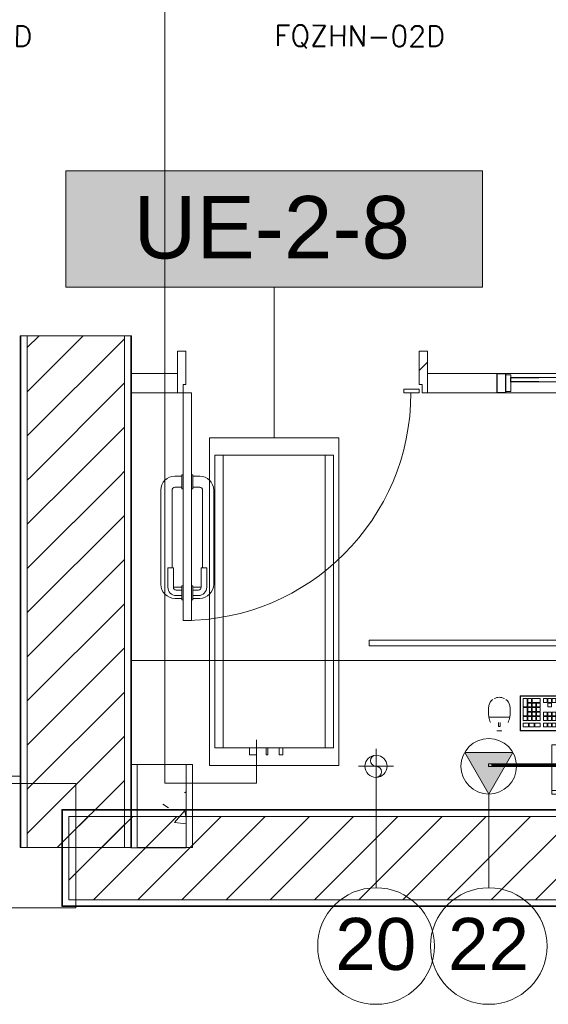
# Model space of a CAD drawing. Header units: metres. Extents: x 1.7 to 42.3, y -72.9 to -47.6.
# Tile 90 of 216: x 11.3 to 13.2, y -72.3 to -68.7. Entities that reach past the tile are written whole.
import ezdxf

# ---------------------------------------------------------------- set-up
doc = ezdxf.new("R2010")
doc.units = ezdxf.units.M
for name, pattern in [('Oculto 1_5', [0.0022, 0.0015, -0.0007]), ('Traço', [0.006, 0.003, -0.003]), ('Traço_2_', [0.006, 0.003, -0.003])]:
    doc.linetypes.add(name, pattern=pattern)
for name, color, linetype, lineweight, true_color in [('2PAV - FRIG_dwg', 7, 'Continuous', 18, 0x767676), ('A-GLAZ-HDLN', 7, 'Traço', 25, 0x00007f), ('M-EQPM-IDEN', 1, 'Continuous', 9, 0xff0000), ('M-MNTG-IDEN', 1, 'Continuous', 9, 0xff0000), ('TUB_FRIGO', 30, 'Continuous', 18, 0xff7f00)]:
    doc.layers.add(name, color=color, linetype=linetype, lineweight=lineweight, true_color=true_color)
for name, color, linetype, lineweight in [('A-COLS', 7, 'Continuous', 18), ('A-DETL', 7, 'Oculto 1_5', 18), ('A-DOOR', 7, 'Continuous', 18), ('A-FLOR', 7, 'Continuous', 18), ('A-GENM', 7, 'Continuous', 18), ('A-GLAZ', 7, 'Continuous', 18), ('A-WALL', 7, 'Continuous', 18), ('A-WALL-PATT', 7, 'Continuous', 18), ('I-WALL', 7, 'Continuous', 18), ('M-EQPM', 7, 'Continuous', 18), ('M-MNTG', 7, 'Continuous', 18), ('S-COLS', 7, 'Continuous', 18)]:
    doc.layers.add(name, color=color, linetype=linetype, lineweight=lineweight)
doc.styles.add('Arial_1', font='arial.ttf', dxfattribs={"height": 0.1875})
doc.styles.add('Arial_2', font='arial.ttf', dxfattribs={"height": 0.225})
doc.styles.add('RomanS', font='romans__.ttf', dxfattribs={"height": 0.075})
pattern_1 = [(50, (21.555, -62.9), (0.546555, -0.047815), [0.05715, -0.62865]), (355, (21.555, -62.9), (-0.105728, 0.573166), [0.04572, -0.50292]), (100.451, (21.601, -62.904), (0.440828, 0.52535), [0.04857, -0.53427]), (46.184, (21.555, -62.748), (0.813237, -0.12613), [0.08573, -0.94298]), (96.636, (21.623, -62.758), (0.71221, 0.742287), [0.07286, -0.80141]), (351.184, (21.555, -62.748), (0.712217, 0.742274), [0.06858, -0.75438]), (21, (21.631, -62.786), (0.454846, -0.306795), [0.05715, -0.62865]), (326, (21.631, -62.786), (0.185405, 0.55256), [0.04572, -0.50292]), (71.451, (21.669, -62.811), (0.64025, 0.245763), [0.04857, -0.53427]), (37.5, (21.555, -62.9), (0.009261, 0.2536672), [0.02515, -0.47168, 0.02515, -0.48539, -0.50482]), (37.5, (21.555, -62.9), (0.009261, 0.2536672), [-1.007, 0.02515, -0.47968]), (7.5, (21.555, -62.9), (0.200456, 0.300546), [0.02515, -0.26594, 0.02515, -0.46025, -0.1924]), (7.5, (21.555, -62.9), (0.200456, 0.300546), [-0.77648, 0.02515, -0.16726]), (327.5, (21.385, -62.9), (0.4067682, -0.0171882), [0.02515, -0.16535, 0.02515, -0.56921, -0.78867]), (327.5, (21.385, -62.9), (0.4067682, -0.0171882), [-0.78486, 0.02515, -0.76352]), (317.5, (21.309, -62.9), (0.444383, 0.076279), [0.02515, -0.2225, 0.02515, -0.36957, -0.56007]), (317.5, (21.309, -62.9), (0.444383, 0.076279), [-0.64237, 0.02515, -0.53492])]
pattern_2 = [(45, (21.555, -62.9), (-0.0795495, 0.0795495), [])]

# ---------------------------------------------------------------- blocks, each defined once
blk = doc.blocks.new('Paredes 15 - Paredes 6-6874455-2PAV - FRIGORÍFICA')
at = {"layer": 'A-WALL', "color": 253, "true_color": 0xaaaaaa}
for p, q in [((11.5198, -71.4984), (5.6053, -71.4984)), ((11.5198, -71.9456), (11.5198, -71.4984)), ((4.9663, -71.9456), (11.5198, -71.9456))]:
    blk.add_line(p, q, dxfattribs=at)
blk = doc.blocks.new('porta de vidro sala de aula - SALAS DE AULAS E LABORATÓRIOS-7229968-2PAV - FRIGORÍFICA')
at = {"layer": 'A-DOOR', "true_color": 0xbababa}
h = blk.add_hatch(dxfattribs=at)
h.set_pattern_fill('FP_7', color=9, style=0, pattern_type=2)
h.set_pattern_definition([(45, (9.219, 7.156), (-0.33676, 0.33676), []), (45, (9.338, 7.156), (0, 0.67352), []), (45, (9.1, 7.156), (0, 0.67352), [])])
h.paths.add_polyline_path([(0.43, -0.035), (0.45, -0.035), (0.45, 0.115), (0.42, 0.115), (0.42, -0.005), (0.43, -0.005)])
h.paths.add_polyline_path([(-0.43, -0.035), (-0.43, -0.005), (-0.42, -0.005), (-0.42, 0.115), (-0.45, 0.115), (-0.45, -0.035)])
at = {"layer": 'A-DOOR', "color": 253, "true_color": 0xaaaaaa}
for p, q in [((-0.42, 0.115), (-0.45, 0.115)), ((-0.45, 0.115), (-0.45, -0.035)), ((-0.42, -0.005), (-0.42, 0.115)), ((0.45, 0.115), (0.42, 0.115)), ((0.42, 0.115), (0.42, -0.005)), ((0.45, -0.035), (0.45, 0.115)), ((-0.45, -0.035), (-0.43, -0.035)), ((-0.43, -0.035), (-0.43, -0.005)), ((-0.43, -0.005), (-0.42, -0.005)), ((-0.43, -0.035), (-0.4, -0.035)), ((-0.43, -0.855), (-0.43, -0.035)), ((-0.4, -0.035), (-0.4, -0.855)), ((0.365, -0.0215), (0.42, -0.0215)), ((0.365, -0.035), (0.365, -0.0215)), ((0.42, -0.035), (0.365, -0.035)), ((0.42, -0.005), (0.43, -0.005)), ((0.42, -0.035), (0.42, -0.0215)), ((0.43, -0.005), (0.43, -0.035)), ((0.43, -0.035), (0.45, -0.035)), ((-0.46, -0.335), (-0.435, -0.335)), ((-0.435, -0.33), (-0.43, -0.33)), ((-0.435, -0.38), (-0.435, -0.33)), ((-0.395, -0.33), (-0.4, -0.33)), ((-0.395, -0.38), (-0.395, -0.33)), ((-0.37, -0.335), (-0.395, -0.335)), ((-0.51, -0.725), (-0.51, -0.385)), ((-0.47, -0.385), (-0.47, -0.665)), ((-0.435, -0.375), (-0.46, -0.375)), ((-0.43, -0.38), (-0.435, -0.38)), ((-0.4, -0.38), (-0.395, -0.38)), ((-0.395, -0.375), (-0.37, -0.375)), ((-0.36, -0.385), (-0.36, -0.665)), ((-0.32, -0.725), (-0.32, -0.385)), ((-0.485, -0.665), (-0.485, -0.735)), ((-0.465, -0.665), (-0.485, -0.665)), ((-0.465, -0.735), (-0.465, -0.665)), ((-0.365, -0.735), (-0.365, -0.665)), ((-0.365, -0.665), (-0.345, -0.665)), ((-0.345, -0.665), (-0.345, -0.735)), ((-0.46, -0.735), (-0.435, -0.735)), ((-0.435, -0.73), (-0.43, -0.73)), ((-0.435, -0.78), (-0.435, -0.73)), ((-0.395, -0.73), (-0.4, -0.73)), ((-0.395, -0.78), (-0.395, -0.73)), ((-0.37, -0.735), (-0.395, -0.735)), ((-0.435, -0.775), (-0.46, -0.775)), ((-0.435, -0.745), (-0.455, -0.745)), ((-0.455, -0.765), (-0.435, -0.765)), ((-0.43, -0.78), (-0.435, -0.78)), ((-0.4, -0.78), (-0.395, -0.78)), ((-0.395, -0.745), (-0.375, -0.745)), ((-0.375, -0.765), (-0.395, -0.765)), ((-0.395, -0.775), (-0.37, -0.775)), ((-0.4, -0.855), (-0.43, -0.855))]:
    blk.add_line(p, q, dxfattribs=at)
for centre, radius, start, end in [((-0.43, -0.035), 0.82, 270, 0), ((-0.46, -0.385), 0.05, 90, 180), ((-0.37, -0.385), 0.05, 0, 90), ((-0.46, -0.385), 0.01, 90, 180), ((-0.37, -0.385), 0.01, 0, 90), ((-0.46, -0.725), 0.05, 180, 270), ((-0.455, -0.735), 0.03, 180, 270), ((-0.46, -0.725), 0.01, 240, 270), ((-0.455, -0.735), 0.01, 180, 270), ((-0.375, -0.735), 0.01, 270, 0), ((-0.375, -0.735), 0.03, 270, 360), ((-0.37, -0.725), 0.05, 270, 0), ((-0.37, -0.725), 0.01, 270, 300)]:
    blk.add_arc(centre, radius, start, end, dxfattribs=at)
blk = doc.blocks.new('COMPUTADOR_ TECLADO_MONITOR_MOUSE - Keyboard-2902647-2PAV - FRIGORÍFICA')
at = {"layer": 'A-GENM', "color": 253, "true_color": 0xaaaaaa}
for p, q in [((0.0762, 0.2274), (-0.0762, 0.2274)), ((-0.0762, 0.2274), (-0.0762, 0.2147)), ((-0.0762, 0.2147), (0.0762, 0.2147)), ((-0.0762, 0.2084), (-0.0762, 0.2147)), ((0.0508, 0.2147), (-0.0508, 0.2147)), ((-0.0508, 0.2147), (-0.0508, 0.1957)), ((0.0508, 0.1957), (0.0508, 0.2147)), ((0.0762, 0.2147), (0.0762, 0.2274)), ((0.0762, 0.2147), (0.0762, 0.2084)), ((-0.0762, 0.1278), (-0.0762, 0.2084)), ((-0.0508, 0.1957), (0.0508, 0.1957)), ((0.0762, 0.2084), (0.0762, 0.1278)), ((0.0254, 0.1711), (-0.0254, 0.1711)), ((-0.0254, 0.1711), (-0.0254, 0.1278)), ((0.0254, 0.1278), (0.0254, 0.1711)), ((0.3048, 0.1278), (-0.3048, 0.1278)), ((-0.3048, 0.1278), (-0.3048, 0.1183)), ((-0.3048, 0.1183), (-0.2921, 0.1183)), ((-0.2921, 0.1183), (-0.2921, 0.1246)), ((-0.2921, 0.1246), (0.2921, 0.1246)), ((0.2921, 0.1246), (-0.2921, 0.1246)), ((-0.2921, 0.1246), (-0.2921, 0.1214)), ((-0.2921, 0.1214), (0.2921, 0.1214)), ((0.2921, 0.1183), (-0.2921, 0.1183)), ((-0.0762, 0.0496), (-0.0762, 0.1183)), ((-0.0254, 0.1278), (0.0254, 0.1278)), ((0.0762, 0.1183), (0.0762, 0.0496)), ((0.2921, 0.1246), (0.2921, 0.1183)), ((0.2921, 0.1214), (0.2921, 0.1246)), ((0.2921, 0.1183), (0.3048, 0.1183)), ((0.3048, 0.1183), (0.3048, 0.1278)), ((-0.0762, 0.0496), (0.0762, 0.0496)), ((-0.1905, 0), (0.1905, 0)), ((-0.1905, -0.127), (-0.1905, 0)), ((-0.1889, -0.0032), (-0.1889, -0.1238)), ((0.1873, -0.0016), (-0.1873, -0.0016)), ((-0.1632, -0.0146), (-0.1808, -0.0146)), ((-0.1808, -0.0146), (-0.1808, -0.0285)), ((-0.1808, -0.0285), (-0.1632, -0.0285)), ((-0.1632, -0.0285), (-0.1632, -0.0146)), ((-0.1358, -0.0146), (-0.149, -0.0146)), ((-0.149, -0.0146), (-0.149, -0.0285)), ((-0.149, -0.0285), (-0.1358, -0.0285)), ((-0.1358, -0.0285), (-0.1358, -0.0146)), ((-0.1201, -0.0146), (-0.1333, -0.0146)), ((-0.1333, -0.0146), (-0.1333, -0.0285)), ((-0.1333, -0.0285), (-0.1201, -0.0285)), ((-0.1201, -0.0285), (-0.1201, -0.0146)), ((-0.1044, -0.0146), (-0.1177, -0.0146)), ((-0.1177, -0.0146), (-0.1177, -0.0285)), ((-0.1177, -0.0285), (-0.1044, -0.0285)), ((-0.1044, -0.0285), (-0.1044, -0.0146)), ((-0.0887, -0.0146), (-0.102, -0.0146)), ((-0.102, -0.0146), (-0.102, -0.0285)), ((-0.102, -0.0285), (-0.0887, -0.0285)), ((-0.0887, -0.0285), (-0.0887, -0.0146)), ((-0.0668, -0.0146), (-0.0801, -0.0146)), ((-0.0801, -0.0146), (-0.0801, -0.0285)), ((-0.0801, -0.0285), (-0.0668, -0.0285)), ((-0.0668, -0.0285), (-0.0668, -0.0146)), ((-0.0512, -0.0146), (-0.0644, -0.0146)), ((-0.0644, -0.0146), (-0.0644, -0.0285)), ((-0.0644, -0.0285), (-0.0512, -0.0285)), ((-0.0512, -0.0285), (-0.0512, -0.0146)), ((-0.0355, -0.0146), (-0.0488, -0.0146)), ((-0.0488, -0.0146), (-0.0488, -0.0285)), ((-0.0488, -0.0285), (-0.0355, -0.0285)), ((-0.0355, -0.0285), (-0.0355, -0.0146)), ((-0.0198, -0.0146), (-0.0331, -0.0146)), ((-0.0331, -0.0146), (-0.0331, -0.0285)), ((-0.0331, -0.0285), (-0.0198, -0.0285)), ((-0.0198, -0.0285), (-0.0198, -0.0146)), ((0.0021, -0.0146), (-0.0112, -0.0146)), ((-0.0112, -0.0146), (-0.0112, -0.0285)), ((-0.0112, -0.0285), (0.0021, -0.0285)), ((0.0021, -0.0285), (0.0021, -0.0146)), ((0.0177, -0.0146), (0.0045, -0.0146)), ((0.0045, -0.0146), (0.0045, -0.0285)), ((0.0045, -0.0285), (0.0177, -0.0285)), ((0.0177, -0.0285), (0.0177, -0.0146)), ((0.0334, -0.0146), (0.0202, -0.0146)), ((0.0202, -0.0146), (0.0202, -0.0285)), ((0.0202, -0.0285), (0.0334, -0.0285)), ((0.0334, -0.0285), (0.0334, -0.0146)), ((0.0491, -0.0146), (0.0358, -0.0146)), ((0.0358, -0.0146), (0.0358, -0.0285)), ((0.0358, -0.0285), (0.0491, -0.0285)), ((0.0491, -0.0285), (0.0491, -0.0146)), ((0.075, -0.0146), (0.0617, -0.0146)), ((0.0617, -0.0146), (0.0617, -0.0285)), ((0.0617, -0.0285), (0.075, -0.0285)), ((0.075, -0.0285), (0.075, -0.0146)), ((0.0906, -0.0146), (0.0774, -0.0146)), ((0.0774, -0.0146), (0.0774, -0.0285)), ((0.0774, -0.0285), (0.0906, -0.0285)), ((0.0906, -0.0285), (0.0906, -0.0146)), ((0.1063, -0.0146), (0.093, -0.0146)), ((0.093, -0.0146), (0.093, -0.0285)), ((0.093, -0.0285), (0.1063, -0.0285)), ((0.1063, -0.0285), (0.1063, -0.0146)), ((0.1372, -0.0146), (0.1188, -0.0146)), ((0.1188, -0.0146), (0.1188, -0.0285)), ((0.1188, -0.0285), (0.1372, -0.0285)), ((0.1372, -0.0285), (0.1372, -0.0146)), ((0.1581, -0.0146), (0.1398, -0.0146)), ((0.1398, -0.0146), (0.1398, -0.0285)), ((0.1398, -0.0285), (0.1581, -0.0285)), ((0.1581, -0.0285), (0.1581, -0.0146)), ((0.1791, -0.0146), (0.1607, -0.0146)), ((0.1607, -0.0146), (0.1607, -0.0285)), ((0.1607, -0.0285), (0.1791, -0.0285)), ((0.1791, -0.0285), (0.1791, -0.0146)), ((0.1889, -0.1238), (0.1889, -0.0032)), ((0.1905, 0), (0.1905, -0.127)), ((0.2742, 0), (0.2569, 0)), ((0.2686, -0.0156), (0.2622, -0.0156)), ((0.2622, -0.0156), (0.2622, -0.0303)), ((0.2686, -0.0303), (0.2686, -0.0156)), ((-0.1671, -0.0376), (-0.1804, -0.0376)), ((-0.1804, -0.0376), (-0.1804, -0.0515)), ((-0.1804, -0.0515), (-0.1671, -0.0515)), ((-0.1591, -0.0539), (-0.1804, -0.0539)), ((-0.1804, -0.0539), (-0.1804, -0.0678)), ((-0.1804, -0.0678), (-0.1591, -0.0678)), ((-0.1547, -0.0702), (-0.1804, -0.0702)), ((-0.1804, -0.0702), (-0.1804, -0.0841)), ((-0.1671, -0.0515), (-0.1671, -0.0376)), ((-0.1514, -0.0376), (-0.1647, -0.0376)), ((-0.1647, -0.0376), (-0.1647, -0.0515)), ((-0.1647, -0.0515), (-0.1514, -0.0515)), ((-0.1591, -0.0678), (-0.1591, -0.0539)), ((-0.1434, -0.0539), (-0.1566, -0.0539)), ((-0.1566, -0.0539), (-0.1566, -0.0678)), ((-0.1566, -0.0678), (-0.1434, -0.0678)), ((-0.1547, -0.0841), (-0.1547, -0.0702)), ((-0.139, -0.0702), (-0.1523, -0.0702)), ((-0.1523, -0.0702), (-0.1523, -0.0841)), ((-0.1514, -0.0515), (-0.1514, -0.0376)), ((-0.1358, -0.0376), (-0.149, -0.0376)), ((-0.149, -0.0376), (-0.149, -0.0515)), ((-0.149, -0.0515), (-0.1358, -0.0515)), ((-0.1434, -0.0678), (-0.1434, -0.0539)), ((-0.1277, -0.0539), (-0.141, -0.0539)), ((-0.141, -0.0539), (-0.141, -0.0678)), ((-0.141, -0.0678), (-0.1277, -0.0678)), ((-0.139, -0.0841), (-0.139, -0.0702)), ((-0.1233, -0.0702), (-0.1366, -0.0702)), ((-0.1366, -0.0702), (-0.1366, -0.0841)), ((-0.1358, -0.0515), (-0.1358, -0.0376)), ((-0.1201, -0.0376), (-0.1333, -0.0376)), ((-0.1333, -0.0376), (-0.1333, -0.0515)), ((-0.1333, -0.0515), (-0.1201, -0.0515)), ((-0.1277, -0.0678), (-0.1277, -0.0539)), ((-0.112, -0.0539), (-0.1253, -0.0539)), ((-0.1253, -0.0539), (-0.1253, -0.0678)), ((-0.1253, -0.0678), (-0.112, -0.0678)), ((-0.1233, -0.0841), (-0.1233, -0.0702)), ((-0.1076, -0.0702), (-0.1209, -0.0702)), ((-0.1209, -0.0702), (-0.1209, -0.0841)), ((-0.1201, -0.0515), (-0.1201, -0.0376)), ((-0.1044, -0.0376), (-0.1177, -0.0376)), ((-0.1177, -0.0376), (-0.1177, -0.0515)), ((-0.1177, -0.0515), (-0.1044, -0.0515)), ((-0.112, -0.0678), (-0.112, -0.0539)), ((-0.0964, -0.0539), (-0.1096, -0.0539)), ((-0.1096, -0.0539), (-0.1096, -0.0678)), ((-0.1096, -0.0678), (-0.0964, -0.0678)), ((-0.1076, -0.0841), (-0.1076, -0.0702)), ((-0.092, -0.0702), (-0.1052, -0.0702)), ((-0.1052, -0.0702), (-0.1052, -0.0841)), ((-0.1044, -0.0515), (-0.1044, -0.0376)), ((-0.0887, -0.0376), (-0.102, -0.0376)), ((-0.102, -0.0376), (-0.102, -0.0515)), ((-0.102, -0.0515), (-0.0887, -0.0515)), ((-0.0964, -0.0678), (-0.0964, -0.0539)), ((-0.0807, -0.0539), (-0.0939, -0.0539)), ((-0.0939, -0.0539), (-0.0939, -0.0678)), ((-0.0939, -0.0678), (-0.0807, -0.0678)), ((-0.092, -0.0841), (-0.092, -0.0702)), ((-0.0763, -0.0702), (-0.0896, -0.0702)), ((-0.0896, -0.0702), (-0.0896, -0.0841)), ((-0.0887, -0.0515), (-0.0887, -0.0376)), ((-0.0731, -0.0376), (-0.0863, -0.0376)), ((-0.0863, -0.0376), (-0.0863, -0.0515)), ((-0.0863, -0.0515), (-0.0731, -0.0515)), ((-0.0807, -0.0678), (-0.0807, -0.0539)), ((-0.065, -0.0539), (-0.0783, -0.0539)), ((-0.0783, -0.0539), (-0.0783, -0.0678)), ((-0.0783, -0.0678), (-0.065, -0.0678)), ((-0.0763, -0.0841), (-0.0763, -0.0702)), ((-0.0606, -0.0702), (-0.0739, -0.0702)), ((-0.0739, -0.0702), (-0.0739, -0.0841)), ((-0.0731, -0.0515), (-0.0731, -0.0376)), ((-0.0574, -0.0376), (-0.0706, -0.0376)), ((-0.0706, -0.0376), (-0.0706, -0.0515)), ((-0.0706, -0.0515), (-0.0574, -0.0515)), ((-0.065, -0.0678), (-0.065, -0.0539)), ((-0.0493, -0.0539), (-0.0626, -0.0539)), ((-0.0626, -0.0539), (-0.0626, -0.0678)), ((-0.0626, -0.0678), (-0.0493, -0.0678)), ((-0.0606, -0.0841), (-0.0606, -0.0702)), ((-0.0449, -0.0702), (-0.0582, -0.0702)), ((-0.0582, -0.0702), (-0.0582, -0.0841)), ((-0.0574, -0.0515), (-0.0574, -0.0376)), ((-0.0417, -0.0376), (-0.055, -0.0376)), ((-0.055, -0.0376), (-0.055, -0.0515)), ((-0.055, -0.0515), (-0.0417, -0.0515)), ((-0.0493, -0.0678), (-0.0493, -0.0539)), ((-0.0336, -0.0539), (-0.0469, -0.0539)), ((-0.0469, -0.0539), (-0.0469, -0.0678)), ((-0.0469, -0.0678), (-0.0336, -0.0678)), ((-0.0449, -0.0841), (-0.0449, -0.0702)), ((-0.0293, -0.0702), (-0.0425, -0.0702)), ((-0.0425, -0.0702), (-0.0425, -0.0841)), ((-0.0417, -0.0515), (-0.0417, -0.0376)), ((-0.026, -0.0376), (-0.0393, -0.0376)), ((-0.0393, -0.0376), (-0.0393, -0.0515)), ((-0.0393, -0.0515), (-0.026, -0.0515)), ((-0.0336, -0.0678), (-0.0336, -0.0539)), ((-0.018, -0.0539), (-0.0312, -0.0539)), ((-0.0312, -0.0539), (-0.0312, -0.0678)), ((-0.0312, -0.0678), (-0.018, -0.0678)), ((-0.0293, -0.0841), (-0.0293, -0.0702)), ((-0.0136, -0.0702), (-0.0268, -0.0702)), ((-0.0268, -0.0702), (-0.0268, -0.0841)), ((-0.026, -0.0515), (-0.026, -0.0376)), ((-0.0103, -0.0376), (-0.0236, -0.0376)), ((-0.0236, -0.0376), (-0.0236, -0.0515)), ((-0.0236, -0.0515), (-0.0103, -0.0515)), ((-0.018, -0.0678), (-0.018, -0.0539)), ((-0.0023, -0.0539), (-0.0156, -0.0539)), ((-0.0156, -0.0539), (-0.0156, -0.0678)), ((-0.0156, -0.0678), (-0.0023, -0.0678)), ((-0.0136, -0.0841), (-0.0136, -0.0702)), ((0.0021, -0.0702), (-0.0112, -0.0702)), ((-0.0112, -0.0702), (-0.0112, -0.0841)), ((-0.0103, -0.0515), (-0.0103, -0.0376)), ((0.0053, -0.0376), (-0.0079, -0.0376)), ((-0.0079, -0.0376), (-0.0079, -0.0515)), ((-0.0079, -0.0515), (0.0053, -0.0515)), ((-0.0023, -0.0678), (-0.0023, -0.0539)), ((0.0134, -0.0539), (0.0001, -0.0539)), ((0.0001, -0.0539), (0.0001, -0.0678)), ((0.0001, -0.0678), (0.0134, -0.0678)), ((0.0021, -0.0841), (0.0021, -0.0702)), ((0.0178, -0.0702), (0.0045, -0.0702)), ((0.0045, -0.0702), (0.0045, -0.0841)), ((0.0053, -0.0515), (0.0053, -0.0376)), ((0.021, -0.0376), (0.0077, -0.0376)), ((0.0077, -0.0376), (0.0077, -0.0515)), ((0.0077, -0.0515), (0.021, -0.0515)), ((0.0134, -0.0678), (0.0134, -0.0539)), ((0.0334, -0.0539), (0.0158, -0.0539)), ((0.0158, -0.0539), (0.0158, -0.0678)), ((0.0158, -0.0678), (0.0334, -0.0678)), ((0.0178, -0.0841), (0.0178, -0.0702)), ((0.0334, -0.0702), (0.0202, -0.0702)), ((0.0202, -0.0702), (0.0202, -0.0841)), ((0.021, -0.0515), (0.021, -0.0376)), ((0.0491, -0.0376), (0.0234, -0.0376)), ((0.0234, -0.0376), (0.0234, -0.0515)), ((0.0234, -0.0515), (0.0491, -0.0515)), ((0.0334, -0.0678), (0.0334, -0.0539)), ((0.0334, -0.0841), (0.0334, -0.0702)), ((0.0491, -0.0539), (0.0359, -0.0539)), ((0.0359, -0.0539), (0.0359, -0.0841)), ((0.0491, -0.0515), (0.0491, -0.0376)), ((0.0491, -0.0841), (0.0491, -0.0539)), ((0.075, -0.0376), (0.0617, -0.0376)), ((0.0617, -0.0376), (0.0617, -0.0515)), ((0.0617, -0.0515), (0.075, -0.0515)), ((0.0617, -0.0539), (0.0617, -0.0678)), ((0.075, -0.0539), (0.0617, -0.0539)), ((0.0617, -0.0678), (0.075, -0.0678)), ((0.075, -0.0515), (0.075, -0.0376)), ((0.075, -0.0678), (0.075, -0.0539)), ((0.0906, -0.0376), (0.0774, -0.0376)), ((0.0774, -0.0376), (0.0774, -0.0515)), ((0.0774, -0.0515), (0.0906, -0.0515)), ((0.0774, -0.0539), (0.0774, -0.0678)), ((0.0906, -0.0539), (0.0774, -0.0539)), ((0.0774, -0.0678), (0.0906, -0.0678)), ((0.0906, -0.0515), (0.0906, -0.0376)), ((0.0906, -0.0678), (0.0906, -0.0539)), ((0.1063, -0.0376), (0.093, -0.0376)), ((0.093, -0.0376), (0.093, -0.0515)), ((0.093, -0.0515), (0.1063, -0.0515)), ((0.093, -0.0539), (0.093, -0.0678)), ((0.1063, -0.0539), (0.093, -0.0539)), ((0.093, -0.0678), (0.1063, -0.0678)), ((0.1063, -0.0515), (0.1063, -0.0376)), ((0.1063, -0.0678), (0.1063, -0.0539)), ((0.1321, -0.0376), (0.1188, -0.0376)), ((0.1188, -0.0376), (0.1188, -0.0515)), ((0.1188, -0.0515), (0.1321, -0.0515)), ((0.1321, -0.0539), (0.1188, -0.0539)), ((0.1188, -0.0539), (0.1188, -0.0678)), ((0.1188, -0.0678), (0.1321, -0.0678)), ((0.1321, -0.0702), (0.1188, -0.0702)), ((0.1188, -0.0702), (0.1188, -0.0841)), ((0.1321, -0.0515), (0.1321, -0.0376)), ((0.1321, -0.0678), (0.1321, -0.0539)), ((0.1321, -0.0841), (0.1321, -0.0702)), ((0.1477, -0.0376), (0.1345, -0.0376)), ((0.1345, -0.0376), (0.1345, -0.0515)), ((0.1345, -0.0515), (0.1477, -0.0515)), ((0.1477, -0.0539), (0.1345, -0.0539)), ((0.1345, -0.0539), (0.1345, -0.0678)), ((0.1345, -0.0678), (0.1477, -0.0678)), ((0.1477, -0.0702), (0.1345, -0.0702)), ((0.1345, -0.0702), (0.1345, -0.0841)), ((0.1477, -0.0515), (0.1477, -0.0376)), ((0.1477, -0.0678), (0.1477, -0.0539)), ((0.1477, -0.0841), (0.1477, -0.0702)), ((0.1634, -0.0376), (0.1501, -0.0376)), ((0.1501, -0.0376), (0.1501, -0.0515)), ((0.1501, -0.0515), (0.1634, -0.0515)), ((0.1634, -0.0539), (0.1501, -0.0539)), ((0.1501, -0.0539), (0.1501, -0.0678)), ((0.1501, -0.0678), (0.1634, -0.0678)), ((0.1634, -0.0702), (0.1501, -0.0702)), ((0.1501, -0.0702), (0.1501, -0.0841)), ((0.1634, -0.0515), (0.1634, -0.0376)), ((0.1634, -0.0678), (0.1634, -0.0539)), ((0.1634, -0.0841), (0.1634, -0.0702)), ((0.1791, -0.0376), (0.1658, -0.0376)), ((0.1658, -0.0376), (0.1658, -0.0515)), ((0.1658, -0.0515), (0.1791, -0.0515)), ((0.1791, -0.0539), (0.1658, -0.0539)), ((0.1658, -0.0539), (0.1658, -0.0841)), ((0.1791, -0.0515), (0.1791, -0.0376)), ((0.1791, -0.0841), (0.1791, -0.0539)), ((0.3031, -0.0502), (0.228, -0.0502)), ((0.303, -0.0493), (0.2281, -0.0493)), ((0.229, -0.0493), (0.229, -0.0502)), ((0.229, -0.0502), (0.229, -0.0493)), ((0.3022, -0.0502), (0.3022, -0.0493)), ((0.3022, -0.0493), (0.3022, -0.0502)), ((-0.1804, -0.0841), (-0.1547, -0.0841)), ((-0.163, -0.0865), (-0.1804, -0.0865)), ((-0.1804, -0.0865), (-0.1804, -0.1004)), ((-0.1804, -0.1004), (-0.163, -0.1004)), ((-0.163, -0.1028), (-0.1804, -0.1028)), ((-0.1804, -0.1028), (-0.1804, -0.1167)), ((-0.163, -0.1004), (-0.163, -0.0865)), ((-0.163, -0.1167), (-0.163, -0.1028)), ((-0.1473, -0.0865), (-0.1606, -0.0865)), ((-0.1606, -0.0865), (-0.1606, -0.1004)), ((-0.1606, -0.1004), (-0.1473, -0.1004)), ((-0.1473, -0.1028), (-0.1606, -0.1028)), ((-0.1606, -0.1028), (-0.1606, -0.1167)), ((-0.1523, -0.0841), (-0.139, -0.0841)), ((-0.1473, -0.1004), (-0.1473, -0.0865)), ((-0.1473, -0.1167), (-0.1473, -0.1028)), ((-0.1317, -0.0865), (-0.1449, -0.0865)), ((-0.1449, -0.0865), (-0.1449, -0.1004)), ((-0.1449, -0.1004), (-0.1317, -0.1004)), ((-0.1275, -0.1028), (-0.1449, -0.1028)), ((-0.1449, -0.1028), (-0.1449, -0.1167)), ((-0.1366, -0.0841), (-0.1233, -0.0841)), ((-0.1317, -0.1004), (-0.1317, -0.0865)), ((-0.116, -0.0865), (-0.1292, -0.0865)), ((-0.1292, -0.0865), (-0.1292, -0.1004)), ((-0.1292, -0.1004), (-0.116, -0.1004)), ((-0.1275, -0.1167), (-0.1275, -0.1028)), ((-0.0372, -0.1028), (-0.1251, -0.1028)), ((-0.1251, -0.1028), (-0.1251, -0.1167)), ((-0.1209, -0.0841), (-0.1076, -0.0841)), ((-0.116, -0.1004), (-0.116, -0.0865)), ((-0.1003, -0.0865), (-0.1136, -0.0865)), ((-0.1136, -0.0865), (-0.1136, -0.1004)), ((-0.1136, -0.1004), (-0.1003, -0.1004)), ((-0.1052, -0.0841), (-0.092, -0.0841)), ((-0.1003, -0.1004), (-0.1003, -0.0865)), ((-0.0846, -0.0865), (-0.0979, -0.0865)), ((-0.0979, -0.0865), (-0.0979, -0.1004)), ((-0.0979, -0.1004), (-0.0846, -0.1004)), ((-0.0896, -0.0841), (-0.0763, -0.0841)), ((-0.0846, -0.1004), (-0.0846, -0.0865)), ((-0.069, -0.0865), (-0.0822, -0.0865)), ((-0.0822, -0.0865), (-0.0822, -0.1004)), ((-0.0822, -0.1004), (-0.069, -0.1004)), ((-0.0739, -0.0841), (-0.0606, -0.0841)), ((-0.069, -0.1004), (-0.069, -0.0865)), ((-0.0533, -0.0865), (-0.0665, -0.0865)), ((-0.0665, -0.0865), (-0.0665, -0.1004)), ((-0.0665, -0.1004), (-0.0533, -0.1004)), ((-0.0582, -0.0841), (-0.0449, -0.0841)), ((-0.0533, -0.1004), (-0.0533, -0.0865)), ((-0.0376, -0.0865), (-0.0509, -0.0865)), ((-0.0509, -0.0865), (-0.0509, -0.1004)), ((-0.0509, -0.1004), (-0.0376, -0.1004)), ((-0.0425, -0.0841), (-0.0293, -0.0841)), ((-0.0376, -0.1004), (-0.0376, -0.0865)), ((-0.0372, -0.1167), (-0.0372, -0.1028)), ((-0.0219, -0.0865), (-0.0352, -0.0865)), ((-0.0352, -0.0865), (-0.0352, -0.1004)), ((-0.0352, -0.1004), (-0.0219, -0.1004)), ((-0.0176, -0.1028), (-0.0348, -0.1028)), ((-0.0348, -0.1028), (-0.0348, -0.1167)), ((-0.0268, -0.0841), (-0.0136, -0.0841)), ((-0.0219, -0.1004), (-0.0219, -0.0865)), ((-0.0062, -0.0865), (-0.0195, -0.0865)), ((-0.0195, -0.0865), (-0.0195, -0.1004)), ((-0.0195, -0.1004), (-0.0062, -0.1004)), ((-0.0176, -0.1167), (-0.0176, -0.1028)), ((-0.0019, -0.1028), (-0.0152, -0.1028)), ((-0.0152, -0.1028), (-0.0152, -0.1167)), ((-0.0112, -0.0841), (0.0021, -0.0841)), ((-0.0062, -0.1004), (-0.0062, -0.0865)), ((0.0094, -0.0865), (-0.0038, -0.0865)), ((-0.0038, -0.0865), (-0.0038, -0.1004)), ((-0.0038, -0.1004), (0.0094, -0.1004)), ((-0.0019, -0.1167), (-0.0019, -0.1028)), ((0.0138, -0.1028), (0.0005, -0.1028)), ((0.0005, -0.1028), (0.0005, -0.1167)), ((0.0045, -0.0841), (0.0178, -0.0841)), ((0.0094, -0.1004), (0.0094, -0.0865)), ((0.0334, -0.0865), (0.0118, -0.0865)), ((0.0118, -0.0865), (0.0118, -0.1004)), ((0.0118, -0.1004), (0.0334, -0.1004)), ((0.0138, -0.1167), (0.0138, -0.1028)), ((0.0334, -0.1028), (0.0162, -0.1028)), ((0.0162, -0.1028), (0.0162, -0.1167)), ((0.0202, -0.0841), (0.0334, -0.0841)), ((0.0334, -0.1004), (0.0334, -0.0865)), ((0.0334, -0.1167), (0.0334, -0.1028)), ((0.0359, -0.0841), (0.0491, -0.0841)), ((0.0617, -0.1028), (0.0617, -0.1167)), ((0.075, -0.1028), (0.0617, -0.1028)), ((0.075, -0.1167), (0.075, -0.1028)), ((0.0906, -0.0865), (0.0774, -0.0865)), ((0.0774, -0.0865), (0.0774, -0.1004)), ((0.0774, -0.1004), (0.0906, -0.1004)), ((0.0774, -0.1028), (0.0774, -0.1167)), ((0.0906, -0.1028), (0.0774, -0.1028)), ((0.0906, -0.1004), (0.0906, -0.0865)), ((0.0906, -0.1167), (0.0906, -0.1028)), ((0.093, -0.1028), (0.093, -0.1167)), ((0.1063, -0.1028), (0.093, -0.1028)), ((0.1063, -0.1167), (0.1063, -0.1028)), ((0.1188, -0.0841), (0.1321, -0.0841)), ((0.1321, -0.0865), (0.1188, -0.0865)), ((0.1188, -0.0865), (0.1188, -0.1004)), ((0.1188, -0.1004), (0.1321, -0.1004)), ((0.1477, -0.1028), (0.1188, -0.1028)), ((0.1188, -0.1028), (0.1188, -0.1167)), ((0.1321, -0.1004), (0.1321, -0.0865)), ((0.1345, -0.0841), (0.1477, -0.0841)), ((0.1477, -0.0865), (0.1345, -0.0865)), ((0.1345, -0.0865), (0.1345, -0.1004)), ((0.1345, -0.1004), (0.1477, -0.1004)), ((0.1477, -0.1004), (0.1477, -0.0865)), ((0.1477, -0.1167), (0.1477, -0.1028)), ((0.1501, -0.0841), (0.1634, -0.0841)), ((0.1634, -0.0865), (0.1501, -0.0865)), ((0.1501, -0.0865), (0.1501, -0.1004)), ((0.1501, -0.1004), (0.1634, -0.1004)), ((0.1634, -0.1028), (0.1501, -0.1028)), ((0.1501, -0.1028), (0.1501, -0.1167)), ((0.1634, -0.1004), (0.1634, -0.0865)), ((0.1634, -0.1167), (0.1634, -0.1028)), ((0.1658, -0.0841), (0.1791, -0.0841)), ((0.1791, -0.0865), (0.1658, -0.0865)), ((0.1658, -0.0865), (0.1658, -0.1167)), ((0.1791, -0.1167), (0.1791, -0.0865)), ((0.1905, -0.127), (-0.1905, -0.127)), ((-0.1873, -0.1254), (0.1873, -0.1254)), ((-0.1804, -0.1167), (-0.163, -0.1167)), ((-0.1606, -0.1167), (-0.1473, -0.1167)), ((-0.1449, -0.1167), (-0.1275, -0.1167)), ((-0.1251, -0.1167), (-0.0372, -0.1167)), ((-0.0348, -0.1167), (-0.0176, -0.1167)), ((-0.0152, -0.1167), (-0.0019, -0.1167)), ((0.0005, -0.1167), (0.0138, -0.1167)), ((0.0162, -0.1167), (0.0334, -0.1167)), ((0.0617, -0.1167), (0.075, -0.1167)), ((0.0774, -0.1167), (0.0906, -0.1167)), ((0.093, -0.1167), (0.1063, -0.1167)), ((0.1188, -0.1167), (0.1477, -0.1167)), ((0.1501, -0.1167), (0.1634, -0.1167)), ((0.1658, -0.1167), (0.1791, -0.1167))]:
    blk.add_line(p, q, dxfattribs=at)
for centre, radius, start, end in [((-0.1873, -0.0032), 0.00159, 90, 180), ((0.1873, -0.0032), 0.00159, 0, 90), ((0.3085, -0.0631), 0.0815, 156.5946, 170.2657), ((0.2227, -0.0631), 0.0815, 9.7343, 23.4054), ((0.3509, -0.0704), 0.1246, 170.6435, 189.7343), ((0.1802, -0.0704), 0.1246, 350.2657, 9.3565), ((0.2619, -0.0857), 0.0343, 189.7343, 235.0949), ((0.2692, -0.0857), 0.0343, 304.9051, 350.2657), ((-0.1873, -0.1238), 0.00159, 180, 270), ((0.1873, -0.1238), 0.00159, 270, 0), ((0.2697, -0.0694), 0.0523, 244.5006, 265.4994), ((0.2615, -0.0694), 0.0523, 274.5006, 295.4994)]:
    blk.add_arc(centre, radius, start, end, dxfattribs=at)
blk = doc.blocks.new('JANELA1 - Paineis _2x1_ 2 x 1_00-7022496-2PAV - FRIGORÍFICA')
at = {"layer": 'A-GLAZ', "color": 253, "true_color": 0xaaaaaa}
for p, q in [((-0.97, 0.035), (-1, 0.035)), ((-1, 0.035), (-1, -0.035)), ((-0.97, 0.03), (-0.97, 0.035)), ((-0.97, 0.035), (0.97, 0.035)), ((-0.95, 0.03), (-0.97, 0.03)), ((-0.97, 0.03), (-0.97, -0.03)), ((-0.95, -0.03), (-0.95, 0.03)), ((0.01, 0.03), (-0.01, 0.03)), ((-0.01, 0.03), (-0.01, -0.03)), ((0.01, -0.03), (0.01, 0.03)), ((0.97, 0.03), (0.95, 0.03)), ((0.95, 0.03), (0.95, -0.03)), ((1, 0.035), (0.97, 0.035)), ((0.97, 0.035), (0.97, 0.03)), ((0.97, -0.03), (0.97, 0.03)), ((1, -0.035), (1, 0.035)), ((-1, -0.035), (-0.97, -0.035)), ((-0.97, -0.03), (-0.95, -0.03)), ((-0.97, -0.035), (-0.97, -0.03)), ((0.97, -0.035), (-0.97, -0.035)), ((-0.01, -0.005), (-0.95, -0.005)), ((-0.95, -0.02), (-0.01, -0.02)), ((-0.01, -0.03), (0.01, -0.03)), ((0.95, -0.005), (0.01, -0.005)), ((0.01, -0.02), (0.95, -0.02)), ((0.95, -0.03), (0.97, -0.03)), ((0.97, -0.03), (0.97, -0.035)), ((0.97, -0.035), (1, -0.035))]:
    blk.add_line(p, q, dxfattribs=at)
at = {"layer": 'A-GLAZ-HDLN', "color": 9, "linetype": 'Traço_2_', "true_color": 0xaaaad4}
for p, q in [((-1, -0.035), (-1, 0.035)), ((-1, 0.035), (-0.97, 0.035)), ((-0.97, 0.035), (-0.97, -0.035)), ((0.97, -0.035), (0.97, 0.035)), ((0.97, 0.035), (1, 0.035)), ((1, 0.035), (1, -0.035)), ((-0.97, -0.035), (-1, -0.035)), ((-0.95, -0.02), (-0.95, -0.005)), ((-0.95, -0.005), (0.95, -0.005)), ((0.95, -0.02), (-0.95, -0.02)), ((0.95, -0.005), (0.95, -0.02)), ((1, -0.035), (0.97, -0.035))]:
    blk.add_line(p, q, dxfattribs=at)
blk = doc.blocks.new('Led_Stripe_11805 - Led_Stripe_11805-8119667-2PAV - FRIGORÍFICA')
at = {"layer": 'A-GENM', "color": 253, "true_color": 0xaaaaaa}
for p, q in [((-2, -0.01), (-2, 0.01)), ((-2, 0.01), (2, 0.01)), ((2, -0.01), (-2, -0.01))]:
    blk.add_line(p, q, dxfattribs=at)
blk = doc.blocks.new('4 GRE - ESCOLA DE CINEMA E AUDIOVISUAL CINE REX R07_rvt-1-2PAV - FRIGORÍFICA')
at = {"layer": 'A-WALL-PATT', "true_color": 0xd4d4d4}
h = blk.add_hatch(dxfattribs=at)
h.set_pattern_fill('FP_2', color=254, style=0, pattern_type=2)
h.set_pattern_definition(pattern_2)
h.paths.add_polyline_path([(11.6948, -71.7293), (11.6948, -70.3919), (11.3448, -70.3919), (11.3448, -71.7293)])
h.paths.add_polyline_path([(11.434, -68.6855), (11.6948, -68.6855), (11.6948, -68.1319), (11.434, -68.1319), (11.434, -68.3576), (11.4115, -68.3576), (11.4115, -68.3801), (11.3448, -68.3801), (11.3448, -68.6855), (11.4115, -68.6855)])
h = blk.add_hatch(dxfattribs=at)
h.set_pattern_fill('FP_1', color=254, style=0, pattern_type=2)
h.set_pattern_definition(pattern_1)
h.paths.add_polyline_path([(11.7198, -71.7293), (11.7198, -70.3919), (11.7173, -70.3919), (11.7173, -71.7293)])
h.paths.add_polyline_path([(11.7198, -68.6855), (11.7198, -68.1319), (11.7173, -68.1319), (11.7173, -68.6855)])
h = blk.add_hatch(dxfattribs=at)
h.set_pattern_fill('FP_1', color=254, style=0, pattern_type=2)
h.set_pattern_definition(pattern_1)
h.paths.add_polyline_path([(11.3223, -71.7293), (11.3223, -70.3919), (11.3198, -70.3919), (11.3198, -71.7293)])
h.paths.add_polyline_path([(11.3223, -68.6855), (11.3223, -68.3801), (11.3198, -68.3801), (11.3198, -68.6855)])
h = blk.add_hatch(dxfattribs=at)
h.set_pattern_fill('FP_2', color=254, style=0, pattern_type=2)
h.set_pattern_definition(pattern_2)
h.paths.add_polyline_path([(11.6948, -70.3919), (11.6948, -69.8855), (11.3448, -69.8855), (11.3448, -70.3919), (11.6514, -70.3919)])
h = blk.add_hatch(dxfattribs=at)
h.set_pattern_fill('FP_1', color=254, style=0, pattern_type=2)
h.set_pattern_definition(pattern_1)
h.paths.add_polyline_path([(11.4698, -71.9394), (11.4723, -71.9394), (11.4723, -71.5944), (15.0596, -71.5944), (15.0596, -71.5919), (11.4698, -71.5919), (11.4698, -71.6558)])
h.paths.add_polyline_path([(16.869, -71.5944), (17.0901, -71.5944), (17.0901, -71.5919), (15.2596, -71.5928), (15.2596, -71.5944), (16.5429, -71.5944)])
h = blk.add_hatch(dxfattribs=at)
h.set_pattern_fill('FP_2', color=254, style=0, pattern_type=2)
h.set_pattern_definition(pattern_2)
h.paths.add_polyline_path([(17.0901, -71.9169), (17.0901, -71.8793), (17.0502, -71.8793), (17.0502, -71.7293), (17.0901, -71.7293), (17.0901, -71.6169), (15.2596, -71.6169), (15.2596, -71.7293), (15.0596, -71.7293), (15.0596, -71.6169), (11.4948, -71.6169), (11.4948, -71.9169), (16.869, -71.9169)])
h = blk.add_hatch(dxfattribs=at)
h.set_pattern_fill('FP_1', color=254, style=0, pattern_type=2)
h.set_pattern_definition(pattern_1)
h.paths.add_polyline_path([(17.0901, -71.9419), (17.0901, -71.9394), (11.4698, -71.9394), (11.4698, -71.9419), (16.869, -71.9419)])
at = {"layer": 'S-COLS', "true_color": 0xaaaaaa}
h = blk.add_hatch(dxfattribs=at)
h.set_pattern_fill('FP_1', color=253, style=0, pattern_type=2)
h.set_pattern_definition(pattern_1)
h.paths.add_polyline_path([(11.9174, -71.7299), (11.9174, -71.4299), (11.7174, -71.4299), (11.7174, -71.7299)])
at = {"layer": 'A-FLOR', "color": 253, "true_color": 0xaaaaaa}
for p, q in [((13.3123, -71.0552), (11.7198, -71.0552)), ((9.7907, -71.4719), (11.3198, -71.4719))]:
    blk.add_line(p, q, dxfattribs=at)
at = {"layer": 'A-WALL', "color": 253, "true_color": 0xaaaaaa}
for p, q in [((11.7198, -69.8855), (11.3198, -69.8855)), ((11.3198, -69.8855), (11.3198, -70.3919)), ((11.3223, -70.3919), (11.3223, -69.8855)), ((11.3448, -70.3919), (11.3448, -69.8855)), ((11.6948, -70.3919), (11.6948, -69.8855)), ((11.7173, -70.3919), (11.7173, -69.8855)), ((11.7198, -70.3919), (11.7198, -69.8855)), ((11.3198, -70.3919), (11.3198, -71.7293)), ((11.3223, -71.7293), (11.3223, -70.3919)), ((11.3448, -71.7293), (11.3448, -70.3919)), ((11.6948, -71.7293), (11.6948, -70.3919)), ((11.7173, -71.7293), (11.7173, -70.3919)), ((11.7198, -71.7293), (11.7198, -70.3919)), ((15.0596, -71.5919), (11.4698, -71.5919)), ((11.4698, -71.5919), (11.4698, -71.5944)), ((11.4698, -71.5944), (11.4698, -71.9394)), ((11.4723, -71.5944), (15.0596, -71.5944)), ((11.4723, -71.5944), (11.4723, -71.6169)), ((11.4723, -71.6169), (11.4723, -71.9169)), ((11.4948, -71.9169), (11.4948, -71.6169)), ((11.4948, -71.6169), (15.0596, -71.6169)), ((11.3198, -71.7293), (11.7198, -71.7293)), ((11.4723, -71.9394), (11.4723, -71.9169)), ((11.4948, -71.9169), (17.0901, -71.9169)), ((11.4698, -71.9394), (11.4698, -71.9419)), ((11.4698, -71.9419), (17.0901, -71.9419)), ((11.4723, -71.9394), (17.0901, -71.9394))]:
    blk.add_line(p, q, dxfattribs=at)
at = {"layer": 'I-WALL', "color": 253, "true_color": 0xaaaaaa}
for p, q in [((11.886, -70.0214), (11.7198, -70.0214)), ((11.7198, -70.0214), (11.7198, -70.0914)), ((13.036, -70.0214), (12.786, -70.0214)), ((11.7198, -70.0914), (11.886, -70.0914)), ((12.786, -70.0914), (13.036, -70.0914))]:
    blk.add_line(p, q, dxfattribs=at)
at = {"layer": 'S-COLS', "color": 253, "true_color": 0xaaaaaa}
for p, q in [((11.9174, -71.4299), (11.7174, -71.4299)), ((11.7174, -71.4299), (11.7174, -71.7299)), ((11.9174, -71.7299), (11.9174, -71.4299)), ((11.7174, -71.7299), (11.9174, -71.7299))]:
    blk.add_line(p, q, dxfattribs=at)
at = {"layer": 'A-DOOR', "color": 253, "lineweight": 18, "true_color": 0xaaaaaa}
blk.add_blockref('porta de vidro sala de aula - SALAS DE AULAS E LABORATÓRIOS-7229968-2PAV - FRIGORÍFICA', (12.336, -70.0564), dxfattribs=at)
at = {"layer": 'A-GENM', "color": 253, "lineweight": 18, "true_color": 0xaaaaaa, "extrusion": (0, 0, -1), "rotation": 180}
blk.add_blockref('Led_Stripe_11805 - Led_Stripe_11805-8119667-2PAV - FRIGORÍFICA', (-14.576, -70.9919), dxfattribs=at)
at = {"layer": 'A-GENM', "color": 253, "lineweight": 18, "true_color": 0xaaaaaa, "rotation": 180}
blk.add_blockref('COMPUTADOR_ TECLADO_MONITOR_MOUSE - Keyboard-2902647-2PAV - FRIGORÍFICA', (13.3098, -71.309), dxfattribs=at)
at = {"layer": 'A-GLAZ', "color": 253, "lineweight": 18, "true_color": 0xaaaaaa, "rotation": 180}
blk.add_blockref('JANELA1 - Paineis _2x1_ 2 x 1_00-7022496-2PAV - FRIGORÍFICA', (14.036, -70.0564), dxfattribs=at)
at = {"layer": 'A-WALL', "color": 253, "lineweight": 18, "true_color": 0xaaaaaa}
blk.add_blockref('Paredes 15 - Paredes 6-6874455-2PAV - FRIGORÍFICA', (0, 0), dxfattribs=at)
blk = doc.blocks.new('Family - P52-300266-2PAV - FRIGORÍFICA')
at = {"layer": 'S-COLS', "color": 253, "true_color": 0xaaaaaa}
for p, q in [((0.1, 0.15), (-0.1, 0.15)), ((-0.1, 0.15), (-0.1, -0.15)), ((0.1, -0.15), (0.1, 0.15)), ((-0.1, -0.15), (0.1, -0.15))]:
    blk.add_line(p, q, dxfattribs=at)
blk = doc.blocks.new('Family - P52-301633-2PAV - FRIGORÍFICA')
at = {"layer": 'S-COLS', "color": 253, "true_color": 0xaaaaaa}
for p, q in [((0.1, 0.15), (-0.1, 0.15)), ((-0.1, 0.15), (-0.1, -0.15)), ((0.1, -0.15), (0.1, 0.15)), ((-0.1, -0.15), (0.1, -0.15))]:
    blk.add_line(p, q, dxfattribs=at)
blk = doc.blocks.new('ESTRUTURAL CINE REX _011_IFC-1-2PAV - FRIGORÍFICA')
at = {"layer": 'A-COLS', "color": 253, "lineweight": 18, "true_color": 0xaaaaaa}
blk.add_blockref('Family - P52-301633-2PAV - FRIGORÍFICA', (11.8403, -71.5793), dxfattribs=at)
at = {"layer": 'S-COLS', "color": 253, "lineweight": 18, "true_color": 0xaaaaaa}
blk.add_blockref('Family - P52-300266-2PAV - FRIGORÍFICA', (11.8403, -71.5793), dxfattribs=at)
blk = doc.blocks.new('Ponto de força - PONTO DE FORÇA - EQUIPAMENTO-V51-2PAV - FRIGORÍFICA')
at = {"layer": 'M-MNTG', "linetype": 'Oculto 1_5', "true_color": 0xff0000}
blk.add_hatch(color=1, dxfattribs=at).paths.add_polyline_path([(0, -0.1), (0.0866, 0.05), (-0.0866, 0.05), (-0.0505, -0.0125)])
at = {"layer": 'M-MNTG'}
for p, q in [((0.0866, 0.05), (-0.0866, 0.05)), ((-0.0866, 0.05), (0, -0.1)), ((0, -0.1), (0.0866, 0.05))]:
    blk.add_line(p, q, dxfattribs=at)
blk.add_circle((0, 0), 0.1, dxfattribs=at)
blk = doc.blocks.new('Ponto de dreno - PONTO DE DRENO-878181-2PAV - FRIGORÍFICA')
at = {"layer": 'M-MNTG'}
for p, q in [((0, -0.0625), (0, 0.0625)), ((-0.0625, 0), (0.0625, 0)), ((0, 0.02), (0, 0))]:
    blk.add_line(p, q, dxfattribs=at)
blk.add_circle((0, 0), 0.04, dxfattribs=at)
for centre, start, end in [((0, 0.02), 90, 270), ((0, -0.02), 270, 90)]:
    blk.add_arc(centre, 0.02, start, end, dxfattribs=at)
blk = doc.blocks.new('V8 One-way cassette 1_8-3_6kW Revit - 2_8kW-871834-2PAV - FRIGORÍFICA')
at = {"layer": 'A-DETL', "color": 1, "true_color": 0xff0000}
for p, q in [((-0.5515, 0.0287), (-0.5515, 0.0286)), ((-0.5515, 0.0287), (-0.5515, 0.0286)), ((-0.5515, 0.0224), (-0.5515, 0.0223)), ((-0.5515, 0.0224), (-0.5515, 0.0223))]:
    blk.add_line(p, q, dxfattribs=at)
at = {"layer": 'M-EQPM', "color": 1, "true_color": 0xff0000}
for p, q in [((0.59, 0.2325), (-0.59, 0.2325)), ((-0.59, 0.2325), (-0.59, -0.2325)), ((-0.59, 0.2325), (0.59, 0.2325)), ((-0.59, -0.2325), (-0.59, 0.2325)), ((0.527, 0.214), (-0.527, 0.214)), ((-0.527, 0.214), (-0.527, 0.184)), ((0.527, 0.184), (0.527, 0.214)), ((0.59, -0.2325), (0.59, 0.2325)), ((0.59, 0.2325), (0.59, -0.2325)), ((-0.527, -0.184), (-0.527, 0.184)), ((-0.527, 0.184), (-0.527, -0.184)), ((-0.527, 0.184), (0.527, 0.184)), ((0.527, 0.184), (0.527, -0.184)), ((0.527, -0.184), (0.527, 0.184)), ((-0.527, 0.0888), (-0.5515, 0.0888)), ((-0.5515, 0.0888), (-0.5515, 0.0638)), ((-0.5515, 0.0638), (-0.527, 0.0638)), ((-0.527, 0.0287), (-0.5515, 0.0287)), ((-0.5515, 0.0287), (-0.5515, 0.0286)), ((-0.5515, 0.0287), (-0.5515, 0.0223)), ((-0.5515, 0.0224), (-0.5515, 0.0223)), ((-0.5515, 0.0223), (-0.527, 0.0223)), ((-0.527, -0.0181), (-0.5515, -0.0181)), ((-0.5515, -0.0181), (-0.5515, -0.0308)), ((-0.5515, -0.0308), (-0.527, -0.0308)), ((-0.527, -0.184), (-0.527, -0.214)), ((0.527, -0.184), (-0.527, -0.184)), ((0.527, -0.214), (0.527, -0.184)), ((-0.59, -0.2325), (0.59, -0.2325)), ((0.59, -0.2325), (-0.59, -0.2325)), ((-0.527, -0.214), (0.527, -0.214))]:
    blk.add_line(p, q, dxfattribs=at)
blk = doc.blocks.new('2PAV - FRIG_dwg-1115023-2PAV - FRIGORÍFICA')
at = {"layer": 'TUB_FRIGO', "flags": 128}
blk.add_lwpolyline([(-9.0679, -5.7285), (-9.7143, -5.7285), (-9.7143, -8.597), (-9.3851, -8.597), (-9.3851, -8.4413)], dxfattribs=at)
at = {"layer": 'TUB_FRIGO', "color": 7, "char_height": 0.075, "width": 0.834708, "attachment_point": 2, "rotation": 359.7708, "line_spacing_factor": 0.983083, "style": 'RomanS'}
for insert in [(-10.4991, -5.8678), (-9.0134, -5.8678)]:
    blk.add_mtext('FQZHN-02D', dxfattribs=dict(at, insert=insert))
blk = doc.blocks.new('M_Identificador de auxiliar MEP_BTS - Em caixas-891259-2PAV - FRIGORÍFICA')
at = {"layer": 'M-MNTG-IDEN'}
blk.add_circle((0, 0), 0.0028, dxfattribs=at)
for start, end in [(360, 180), (180, 360)]:
    blk.add_arc((0, 0), 0.0028, start, end, dxfattribs=at)
blk = doc.blocks.new('M_Identificador de equipamento mecânico_BTS - Em caixas-817025-2PAV - FRIGORÍFICA')
at = {"layer": 'M-EQPM-IDEN', "true_color": 0xf5f5f5}
blk.add_hatch(color=7, dxfattribs=at).paths.add_polyline_path([(0.01, 0.0028), (0.01, -0.0028), (-0.01, -0.0028), (-0.01, 0.0028)])
at = {"layer": 'M-EQPM-IDEN'}
for p, q in [((0.01, 0.0028), (-0.01, 0.0028)), ((-0.01, 0.0028), (-0.01, -0.0028)), ((-0.01, 0.0028), (0.01, 0.0028)), ((-0.01, -0.0028), (-0.01, 0.0028)), ((0.01, -0.0028), (0.01, 0.0028)), ((0.01, 0.0028), (0.01, -0.0028)), ((-0.01, -0.0028), (0.01, -0.0028)), ((0.01, -0.0028), (-0.01, -0.0028))]:
    blk.add_line(p, q, dxfattribs=at)

msp = doc.modelspace()

# ---------------------------------------------------------------- linework, layer by layer
at = {"layer": 'M-EQPM-IDEN'}
msp.add_line((12.2338, -70.253), (12.2338, -69.7108), dxfattribs=at)
at = {"layer": 'M-MNTG-IDEN'}
for p, q in [((12.6004, -71.4987), (12.6004, -71.8737)), ((13.0063, -71.5362), (13.0063, -71.8737))]:
    msp.add_line(p, q, dxfattribs=at)

# ---------------------------------------------------------------- block references
at = {"lineweight": 5}
for name in ['4 GRE - ESCOLA DE CINEMA E AUDIOVISUAL CINE REX R07_rvt-1-2PAV - FRIGORÍFICA', 'ESTRUTURAL CINE REX _011_IFC-1-2PAV - FRIGORÍFICA']:
    msp.add_blockref(name, (0, 0), dxfattribs=at)
at = {"layer": '2PAV - FRIG_dwg', "color": 7}
msp.add_blockref('2PAV - FRIG_dwg-1115023-2PAV - FRIGORÍFICA', (21.555, -62.9), dxfattribs=at)
at = {"layer": 'A-DETL', "color": 1, "true_color": 0xff0000, "rotation": 89.9999999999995}
msp.add_blockref('V8 One-way cassette 1_8-3_6kW Revit - 2_8kW-871834-2PAV - FRIGORÍFICA', (12.2338, -70.843), dxfattribs=at)
at = {"layer": 'M-EQPM-IDEN', "xscale": 74.99999999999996, "yscale": 74.99999999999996, "zscale": 74.99999999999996}
msp.add_blockref('M_Identificador de equipamento mecânico_BTS - Em caixas-817025-2PAV - FRIGORÍFICA', (12.2338, -69.5008), dxfattribs=at)
at = {"layer": 'M-MNTG'}
for name, p in [('Ponto de força - PONTO DE FORÇA - EQUIPAMENTO-V51-2PAV - FRIGORÍFICA', (13.0063, -71.4362)), ('Ponto de dreno - PONTO DE DRENO-878181-2PAV - FRIGORÍFICA', (12.6004, -71.4362))]:
    msp.add_blockref(name, p, dxfattribs=at)
at = {"layer": 'M-MNTG-IDEN', "xscale": 74.99999999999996, "yscale": 74.99999999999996, "zscale": 74.99999999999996}
for p in [(12.6004, -72.0837), (13.0063, -72.0837)]:
    msp.add_blockref('M_Identificador de auxiliar MEP_BTS - Em caixas-891259-2PAV - FRIGORÍFICA', p, dxfattribs=at)

# ---------------------------------------------------------------- texts
at = {"layer": 'M-EQPM-IDEN', "color": 7, "insert": (11.7272, -69.3821), "char_height": 0.225, "width": 1.220569, "attachment_point": 1, "style": 'Arial_2'}
msp.add_mtext('UE-2-8', dxfattribs=at)
at = {"layer": 'M-MNTG-IDEN', "color": 7, "char_height": 0.1875, "width": 0.348734, "attachment_point": 1, "style": 'Arial_1'}
for s, insert in [('20', (12.4538, -71.9825)), ('22', (12.8598, -71.9825))]:
    msp.add_mtext(s, dxfattribs=dict(at, insert=insert))

doc.saveas('drawing.dxf')
